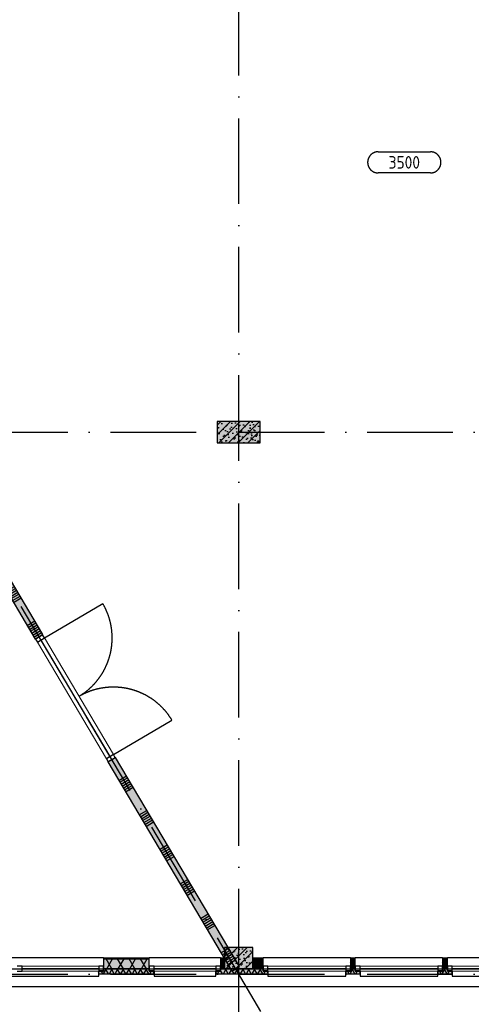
# Model space of a CAD drawing. Header units: millimetres. Extents: x 20872 to 297961, y -293704 to 213007.
# Tile 26 of 256: x 90111 to 96446, y -150421 to -136616. Entities that reach past the tile are written whole.
import ezdxf
from ezdxf.enums import TextEntityAlignment as Align
from ezdxf.xclip import XClip

# ---------------------------------------------------------------- set-up
doc = ezdxf.new("R2010")
doc.units = ezdxf.units.MM
doc.header["$LTSCALE"] = 100
doc.header["$XCLIPFRAME"] = 2
doc.linetypes.add('ACAD_ISO10W100', pattern=[18, 12, -3, 0, -3])
doc.layers.get('Defpoints').update_dxf_attribs({"color": 181})
for name, color, linetype in [('A--L$7--_stramien', 1, 'Continuous'), ('A--L20--_bovenbouw', 3, 'Continuous'), ('A--L30--_afbouw', 7, 'Continuous'), ('A--T$1--_algemeen', 1, 'Continuous'), ('A--T$7--_stramien', 7, 'Continuous'), ('XREFS', 9, 'Continuous')]:
    doc.layers.add(name, color=color, linetype=linetype)
doc.styles.add('BURO standaard', font='isocp.shx')

# ---------------------------------------------------------------- blocks, each defined once
blk = doc.blocks.new('stramienlijnen_1')
at = {"layer": 'A--L$7--_stramien', "color": 1, "linetype": 'ACAD_ISO10W100', "lineweight": -3}
for p, q in [((93184.5, 0), (93184.5, 22800)), ((80957.9, 20648.2), (94457.7, -2152.9)), ((57184.5, 7600), (138184.5, 7600)), ((57184.5, 0), (138184.5, 0)), ((93184.5, -4446.1), (93184.5, 0))]:
    blk.add_line(p, q, dxfattribs=at)
at = {"layer": 'Defpoints'}
blk.add_lwpolyline([(34736.5, 60859.2), (70727.2, 75), (164884.5, 75), (164884.5, 96950), (130834.5, 96950), (130834.5, 22725), (79641, 22725), (51266.3, 70646.6)], dxfattribs=at)
blk = doc.blocks.new('begane grond bestaand leeg')
at = {"color": 8}
blk.add_lwpolyline([(130619, 97110), (130619, 22940), (79787, 22940), (51444, 70808), (34518, 60787), (70611, -170), (165129, -170), (165129, 97110)], close=True, dxfattribs=at)
at = {"layer": 'A--T$7--_stramien'}
blk.add_blockref('stramienlijnen_1', (0, 0), dxfattribs=at)
blk = doc.blocks.new('AL_plafondhoog_01_P03_BV')
at = {"color": 1, "linetype": 'ByBlock', "lineweight": -2, "ltscale": 2}
for points in [[(-5.24, 2.11), (5.24, 2.11)], [(5.24, -2.11), (-5.24, -2.11)]]:
    blk.add_lwpolyline(points, dxfattribs=at)
at = {"color": 1, "linetype": 'ByBlock', "lineweight": -2}
for centre, start, end in [((-5.24, 0), 90, 270), ((5.24, 0), 270, 90)]:
    blk.add_arc(centre, 2.11, start, end, dxfattribs=at)
at = {"color": 2, "linetype": 'ByBlock', "lineweight": -2, "style": 'BURO standaard', "flags": 4}
blk.add_attdef('BURO_RTE:PLAFOND', text='', height=2.5, dxfattribs=at).set_placement((0, 0), align=Align.MIDDLE_CENTER)
blk = doc.blocks.new('BURO_onderaanzicht')
at = {"color": 7}
blk.add_line((-432, 0), (432, 0), dxfattribs=at)
blk = doc.blocks.new('2016-02-04 100 begane grond bestaand')
at = {"layer": 'A--L20--_bovenbouw', "linetype": 'Continuous', "lineweight": -3}
for points in [[(92884, 7450), (93484, 7450), (93484, 7750), (92884, 7750)], [(90437, 4762), (88846, 7450), (88701, 7450), (90330, 4698)], [(91349, 2977), (93086, 43), (93193, 107), (91456, 3041)], [(92984, 75), (93384, 75), (93384, 375), (92984, 375)], [(91289, 225), (91289, 75), (91929, 75), (91929, 225)], [(92929, 225), (92929, 75), (92984, 75), (92984, 225)], [(93384, 225), (93384, 75), (93526, 75), (93526, 225)], [(94753, 225), (94753, 75), (94820, 75), (94820, 225)], [(96045, 225), (96045, 75), (96113, 75), (96113, 225)], [(91995, 46), (91928, 46), (91928, 75), (91286, 75), (91286, 46), (91219, 46), (91219, 5), (91995, 5)], [(93595, 5), (93595, 46), (93528, 46), (93528, 75), (92929, 75), (92929, 46), (92862, 46), (92862, 5)], [(94887, 46), (94820, 46), (94820, 75), (94753, 75), (94753, 46), (94686, 46), (94686, 5), (94887, 5)], [(96179, 46), (96112, 46), (96112, 75), (96044, 75), (96044, 46), (95977, 46), (95977, 5), (96179, 5)]]:
    blk.add_hatch(color=60, dxfattribs=at).paths.add_polyline_path(points, flags=0)
h = blk.add_hatch(dxfattribs=at)
h.set_pattern_fill('PREFB', color=1, scale=5, style=0)
h.set_pattern_definition([(45, (92884.49, 7449.995), (-67.882, 67.882), []), (17, (92884.49, 7449.995), (25.7875, 79.8276), [0, -81.6, -46.2, 0, -67.2]), (48, (92884.49, 7449.995), (-18.4156, 81.172), [0, -80.8, 0, -82.4, 0, -66.4]), (71, (92884.49, 7449.995), (-47.9116, 67.263), [0, -80, 0, -480, -65.8])])
h.paths.add_polyline_path([(92884, 7450), (93484, 7450), (93484, 7750), (92884, 7750)], flags=0)
h = blk.add_hatch(dxfattribs=at)
h.set_pattern_fill('SWAND', color=1, scale=5, angle=-59.3736, style=0)
h.set_pattern_definition([(30.626, (88630.6, 7568.2), (-286.56, 484.04), []), (30.626, (88646.53, 7541.3), (-286.56, 484.04), []), (30.626, (88662.45, 7514.4), (-286.56, 484.04), []), (30.626, (88678.4, 7487.53), (-286.56, 484.04), []), (30.626, (88694.3, 7460.64), (-286.56, 484.04), []), (30.626, (88710.2, 7433.75), (-286.56, 484.04), []), (30.626, (88726.13, 7406.86), (-286.56, 484.04), [])])
h.paths.add_polyline_path([(90437, 4762), (88846, 7450), (88701, 7450), (90330, 4698)], flags=0)
h = blk.add_hatch(dxfattribs=at)
h.set_pattern_fill('SWAND', color=1, scale=5, angle=-59.3736, style=0)
h.set_pattern_definition([(30.626, (91348.8, 2976.85), (-286.56, 484.04), []), (30.626, (91364.7, 2949.96), (-286.56, 484.04), []), (30.626, (91380.6, 2923.07), (-286.56, 484.04), []), (30.626, (91396.54, 2896.2), (-286.56, 484.04), []), (30.626, (91412.46, 2869.3), (-286.56, 484.04), []), (30.626, (91428.4, 2842.4), (-286.56, 484.04), []), (30.626, (91444.3, 2815.5), (-286.56, 484.04), [])])
h.paths.add_polyline_path([(91349, 2977), (93086, 43), (93193, 107), (91456, 3041)], flags=0)
h = blk.add_hatch(dxfattribs=at)
h.set_pattern_fill('PREFB', color=1, scale=5, style=0)
h.set_pattern_definition([(45, (92984.48, 74.995), (-67.882, 67.882), []), (17, (92984.484, 74.995), (25.787, 79.828), [0, -81.6, -46.2, 0, -67.2]), (48, (92984.484, 74.995), (-18.416, 81.172), [0, -80.8, 0, -82.4, 0, -66.4]), (71, (92984.484, 74.995), (-47.912, 67.263), [0, -80, 0, -480, -65.8])])
h.paths.add_polyline_path([(92984, 75), (93384, 75), (93384, 375), (92984, 375)], flags=0)
h = blk.add_hatch(dxfattribs=at)
h.set_pattern_fill('_U', color=1, scale=70, angle=270, style=0, pattern_type=0)
h.set_pattern_definition([(270, (92984.484, 224.995), (70, -1e-14), [])])
h.paths.add_polyline_path([(92929, 225), (92929, 216), (92984, 216), (92984, 225)], flags=0)
h.paths.add_polyline_path([(91289, 225), (91289, 216), (91929, 216), (91929, 225)], flags=0)
h.paths.add_polyline_path([(88884, 225), (88884, 216), (88935, 216), (88935, 225)], flags=0)
h = blk.add_hatch(dxfattribs=at)
h.set_pattern_fill('GENERAL_DIAMONDS', color=1, scale=1120, angle=180, style=0, pattern_type=2)
h.set_pattern_definition([(240, (92984.48, 216), (121.2436, -70), []), (300, (92984.48, 216), (121.2436, 70), [])])
h.paths.add_polyline_path([(92929, 216), (92929, 75), (92984, 75), (92984, 216)], flags=0)
h.paths.add_polyline_path([(91289, 216), (91289, 75), (91929, 75), (91929, 216)], flags=0)
h.paths.add_polyline_path([(88884, 216), (88884, 75), (88935, 75), (88935, 216)], flags=0)
h = blk.add_hatch(dxfattribs=at)
h.set_pattern_fill('_U', color=1, scale=70, angle=270, style=0, pattern_type=0)
h.set_pattern_definition([(270, (97484.484, 224.995), (70, -1e-14), [])])
h.paths.add_polyline_path([(97340, 225), (97340, 216), (97484, 216), (97484, 225)], flags=0)
h.paths.add_polyline_path([(96045, 225), (96045, 216), (96113, 216), (96113, 225)], flags=0)
h.paths.add_polyline_path([(94753, 225), (94753, 216), (94820, 216), (94820, 225)], flags=0)
h.paths.add_polyline_path([(93384, 225), (93384, 216), (93526, 216), (93526, 225)], flags=0)
h = blk.add_hatch(dxfattribs=at)
h.set_pattern_fill('GENERAL_DIAMONDS', color=1, scale=1120, angle=180, style=0, pattern_type=2)
h.set_pattern_definition([(240, (97484.48, 216), (121.2436, -70), []), (300, (97484.48, 216), (121.2436, 70), [])])
h.paths.add_polyline_path([(97340, 216), (97340, 75), (97484, 75), (97484, 216)], flags=0)
h.paths.add_polyline_path([(96045, 216), (96045, 75), (96113, 75), (96113, 216)], flags=0)
h.paths.add_polyline_path([(94753, 216), (94753, 75), (94820, 75), (94820, 216)], flags=0)
h.paths.add_polyline_path([(93384, 216), (93384, 75), (93526, 75), (93526, 216)], flags=0)
h = blk.add_hatch(dxfattribs=at)
h.set_pattern_fill('GENERAL_DIAMONDS', color=1, scale=560, angle=180, style=0, pattern_type=2)
h.set_pattern_definition([(240, (91928.125, 74.995), (60.622, -35), []), (300, (91928.125, 74.995), (60.622, 35), [])])
h.paths.add_polyline_path([(91995, 46), (91928, 46), (91928, 75), (91286, 75), (91286, 46), (91219, 46), (91219, 5), (91995, 5)], flags=0)
h = blk.add_hatch(dxfattribs=at)
h.set_pattern_fill('GENERAL_DIAMONDS', color=1, scale=560, angle=180, style=0, pattern_type=2)
h.set_pattern_definition([(240, (93527.76, 74.995), (60.622, -35), []), (300, (93527.76, 74.995), (60.622, 35), [])])
h.paths.add_polyline_path([(93595, 5), (93595, 46), (93528, 46), (93528, 75), (92929, 75), (92929, 46), (92862, 46), (92862, 5)], flags=0)
h = blk.add_hatch(dxfattribs=at)
h.set_pattern_fill('GENERAL_DIAMONDS', color=1, scale=560, angle=180, style=0, pattern_type=2)
h.set_pattern_definition([(240, (94819.81, 74.995), (60.622, -35), []), (300, (94819.81, 74.995), (60.622, 35), [])])
h.paths.add_polyline_path([(94887, 46), (94820, 46), (94820, 75), (94753, 75), (94753, 46), (94686, 46), (94686, 5), (94887, 5)], flags=0)
h = blk.add_hatch(dxfattribs=at)
h.set_pattern_fill('GENERAL_DIAMONDS', color=1, scale=560, angle=180, style=0, pattern_type=2)
h.set_pattern_definition([(240, (96112.125, 74.995), (60.622, -35), []), (300, (96112.125, 74.995), (60.622, 35), [])])
h.paths.add_polyline_path([(96179, 46), (96112, 46), (96112, 75), (96044, 75), (96044, 46), (95977, 46), (95977, 5), (96179, 5)], flags=0)
at = {"color": 8}
blk.add_lwpolyline([(130619, 97110), (130619, 22940), (79787, 22940), (51444, 70808), (34518, 60787), (70611, -170), (165129, -170), (165129, 97110)], close=True, dxfattribs=at)
at = {"layer": 'A--L20--_bovenbouw', "color": 3, "linetype": 'Continuous', "lineweight": -3}
for p, q in [((93484, 7750), (92884, 7750)), ((92884, 7750), (92884, 7450)), ((93484, 7450), (93484, 7750)), ((92884, 7450), (93484, 7450)), ((93384, 375), (92984, 375)), ((92984, 375), (92984, 75)), ((93384, 75), (93384, 375)), ((92984, 75), (93384, 75))]:
    blk.add_line(p, q, dxfattribs=at)
at = {"layer": 'A--L20--_bovenbouw', "color": 2, "linetype": 'Continuous', "lineweight": -3}
for p, q in [((88701, 7450), (90330, 4698)), ((90437, 4762), (88846, 7450)), ((90330, 4698), (90437, 4762)), ((91456, 3041), (91349, 2977)), ((93193, 107), (91456, 3041)), ((91349, 2977), (93086, 43)), ((91289, 225), (91289, 216)), ((91929, 225), (91289, 225)), ((91289, 216), (91929, 216)), ((91929, 216), (91929, 225)), ((92929, 225), (92929, 216)), ((92984, 225), (92929, 225)), ((92929, 216), (92984, 216)), ((92984, 216), (92984, 225)), ((93384, 225), (93384, 216)), ((93526, 225), (93384, 225)), ((93384, 216), (93526, 216)), ((93526, 216), (93526, 225)), ((94753, 225), (94753, 216)), ((94820, 225), (94753, 225)), ((94753, 216), (94820, 216)), ((94820, 216), (94820, 225)), ((96045, 225), (96045, 216)), ((96113, 225), (96045, 225)), ((96045, 216), (96113, 216)), ((96113, 216), (96113, 225)), ((93086, 43), (93193, 107))]:
    blk.add_line(p, q, dxfattribs=at)
at = {"layer": 'A--L20--_bovenbouw', "color": 1, "linetype": 'Continuous', "lineweight": -3}
for p, q in [((91289, 216), (91289, 75)), ((91929, 216), (91289, 216)), ((91929, 75), (91929, 216)), ((92929, 216), (92929, 75)), ((92984, 216), (92929, 216)), ((92984, 75), (92984, 216)), ((93384, 216), (93384, 75)), ((93526, 216), (93384, 216)), ((93526, 75), (93526, 216)), ((94753, 216), (94753, 75)), ((94820, 216), (94753, 216)), ((94820, 75), (94820, 216)), ((96045, 216), (96045, 75)), ((96113, 216), (96045, 216)), ((96113, 75), (96113, 216)), ((91286, 46), (91219, 46)), ((91219, 46), (91219, 5)), ((91219, 5), (91995, 5)), ((91928, 75), (91286, 75)), ((91286, 75), (91286, 46)), ((91289, 75), (91929, 75)), ((91928, 46), (91928, 75)), ((91995, 46), (91928, 46)), ((91995, 5), (91995, 46)), ((92929, 46), (92862, 46)), ((92862, 46), (92862, 5)), ((92862, 5), (93595, 5)), ((92929, 75), (92984, 75)), ((93528, 75), (92929, 75)), ((92929, 75), (92929, 46)), ((93384, 75), (93526, 75)), ((93528, 46), (93528, 75)), ((93595, 46), (93528, 46)), ((93595, 5), (93595, 46)), ((94753, 46), (94686, 46)), ((94686, 46), (94686, 5)), ((94686, 5), (94887, 5)), ((94753, 75), (94820, 75)), ((94820, 75), (94753, 75)), ((94753, 75), (94753, 46)), ((94820, 46), (94820, 75)), ((94887, 46), (94820, 46)), ((94887, 5), (94887, 46)), ((96044, 46), (95977, 46)), ((95977, 46), (95977, 5)), ((95977, 5), (96179, 5)), ((96112, 75), (96044, 75)), ((96044, 75), (96044, 46)), ((96045, 75), (96113, 75)), ((96112, 46), (96112, 75)), ((96179, 46), (96112, 46)), ((96179, 5), (96179, 46))]:
    blk.add_line(p, q, dxfattribs=at)
at = {"layer": 'A--L30--_afbouw', "color": 2, "linetype": 'Continuous', "lineweight": -3}
for p, q in [((90433, 4758), (90335, 4700)), ((90335, 4700), (90361, 4657)), ((90361, 4657), (90459, 4715)), ((90459, 4715), (90433, 4758)), ((91427, 3080), (91329, 3022)), ((91354, 2979), (91452, 3037)), ((91452, 3037), (91427, 3080)), ((91329, 3022), (91354, 2979)), ((90145, 115), (90078, 115)), ((90078, 45), (90145, 45)), ((90145, 45), (90145, 115)), ((91289, 115), (91222, 115)), ((91222, 115), (91222, 45)), ((91222, 45), (91289, 45)), ((91289, 45), (91289, 115)), ((91996, 115), (91929, 115)), ((91929, 115), (91929, 45)), ((91929, 45), (91996, 45)), ((91996, 45), (91996, 115)), ((92929, 115), (92862, 115)), ((92862, 115), (92862, 45)), ((92862, 45), (92929, 45)), ((92929, 45), (92929, 115)), ((93593, 115), (93526, 115)), ((93526, 115), (93526, 45)), ((93526, 45), (93593, 45)), ((93593, 45), (93593, 115)), ((94753, 115), (94686, 115)), ((94686, 115), (94686, 45)), ((94686, 45), (94753, 45)), ((94753, 45), (94753, 115)), ((94887, 115), (94820, 115)), ((94820, 115), (94820, 45)), ((94820, 45), (94887, 45)), ((94887, 45), (94887, 115)), ((96045, 115), (95978, 115)), ((95978, 115), (95978, 45)), ((95978, 45), (96045, 45)), ((96045, 45), (96045, 115)), ((96180, 115), (96113, 115)), ((96113, 115), (96113, 45)), ((96113, 45), (96180, 45)), ((96180, 45), (96180, 115))]:
    blk.add_line(p, q, dxfattribs=at)
at = {"layer": 'A--L30--_afbouw', "color": 1, "linetype": 'Continuous', "lineweight": 18}
for p, q in [((90459, 4715), (91427, 3080)), ((90361, 4657), (91329, 3022)), ((90145, 115), (91222, 115)), ((90145, 45), (91222, 45)), ((91996, 115), (92862, 115)), ((91996, 45), (92862, 45)), ((93593, 115), (94686, 115)), ((93593, 45), (94686, 45)), ((94887, 115), (95978, 115)), ((94887, 45), (95978, 45)), ((96180, 115), (97273, 115)), ((96180, 45), (97273, 45))]:
    blk.add_line(p, q, dxfattribs=at)
at = {"layer": 'A--L30--_afbouw', "color": 1, "linetype": 'Continuous', "lineweight": -3}
for p, q in [((88935, 235), (91289, 235)), ((91289, 235), (91289, 225)), ((91929, 225), (91929, 235)), ((91929, 235), (92929, 235)), ((92929, 235), (92929, 225)), ((93526, 225), (93526, 235)), ((93526, 235), (94753, 235)), ((94753, 235), (94753, 225)), ((94820, 225), (94820, 235)), ((94820, 235), (96045, 235)), ((96045, 235), (96045, 225)), ((96113, 225), (96113, 235)), ((96113, 235), (97340, 235)), ((90145, 80), (91222, 80)), ((91222, -25), (91222, 45)), ((91222, 45), (91289, 45)), ((91929, 45), (91996, 45)), ((91996, 80), (92862, 80)), ((91996, 45), (91996, -25)), ((92862, -25), (92862, 45)), ((92862, 45), (92929, 45)), ((93526, 45), (93593, 45)), ((93593, 80), (94686, 80)), ((93593, 45), (93593, -25)), ((94686, -25), (94686, 45)), ((94686, 45), (94753, 45)), ((94820, 45), (94887, 45)), ((94887, 80), (95978, 80)), ((94887, 45), (94887, -25)), ((95978, -25), (95978, 45)), ((95978, 45), (96045, 45)), ((96113, 45), (96180, 45)), ((96180, 80), (97273, 80)), ((96180, 45), (96180, -25)), ((89002, -25), (91222, -25)), ((91996, -25), (92862, -25)), ((93593, -25), (94686, -25)), ((94887, -25), (95978, -25)), ((96180, -25), (97273, -25))]:
    blk.add_line(p, q, dxfattribs=at)
for points in [[(90459, 4715), (91276, 5199)], [(91427, 3080), (92244, 3564)]]:
    blk.add_lwpolyline(points, dxfattribs=at)
blk.add_arc((90459, 4715), 950, 300.6301, 30.6301, dxfattribs=at)
at = {"layer": 'A--L30--_afbouw', "color": 1, "linetype": 'Continuous', "lineweight": -3, "extrusion": (0, 0, -1)}
blk.add_arc((-91427, 3080), 950, 59.3699, 149.3699, dxfattribs=at)
at = {"layer": 'A--L$7--_stramien'}
blk.add_blockref('stramienlijnen_1', (0, 0), dxfattribs=at)
at = {"layer": 'A--L30--_afbouw', "color": 1, "linetype": 'Continuous', "lineweight": -3, "xscale": 2.199074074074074, "rotation": 300.6301152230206}
blk.add_blockref('BURO_onderaanzicht', (90894, 3869), dxfattribs=at)
at = {"layer": 'A--T$1--_algemeen', "color": 1, "linetype": 'Continuous', "lineweight": -3}
ref = blk.add_blockref('AL_plafondhoog_01_P03_BV', (95507, 11384), dxfattribs=dict(at, xscale=70, yscale=70, zscale=70))
ref.add_attrib('BURO_RTE:PLAFOND', '3500', dxfattribs={"layer": '0', "color": 2, "linetype": 'ByBlock', "lineweight": -2, "height": 175, "style": 'BURO standaard'}).set_placement((95507, 11384), align=Align.MIDDLE_CENTER)

msp = doc.modelspace()

# ---------------------------------------------------------------- block references
at = {"layer": 'XREFS', "color": 71, "true_color": 0xc9f18e}
ref = msp.add_blockref('begane grond bestaand leeg', (-1, -150000), dxfattribs=at)
XClip(ref).set_block_clipping_path([(116767.076214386, 82263.1420219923), (116767.076214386, 115683.1420219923), (179861.076214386, 115683.1420219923), (179861.076214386, 13442.9004429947), (164491.5066313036, 13442.9004429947), (116767.076214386, 29769.3836009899)])
at = {"layer": 'XREFS'}
ref = msp.add_blockref('2016-02-04 100 begane grond bestaand', (-1, -150000), dxfattribs=at)
XClip(ref).set_block_clipping_path([(116767.0762143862, 29769.3836009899), (164491.5066313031, 13442.9004429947), (179861.076214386, 13442.9004429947), (179861.076214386, -11696.8579780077), (20873.0762143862, -11696.8579780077), (20873.0762143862, 82263.1420219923), (116767.0762143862, 82263.1420219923)])

doc.saveas('drawing.dxf')
